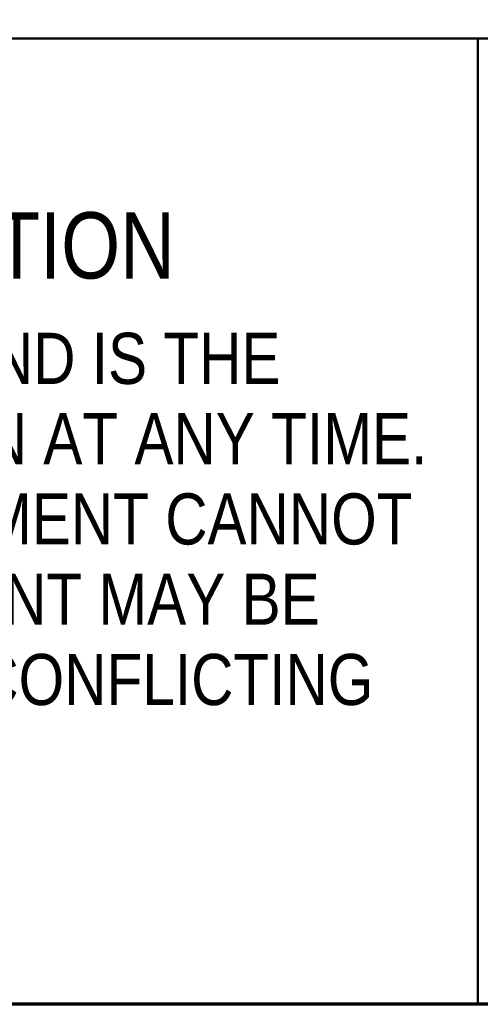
# Model space of a CAD drawing. Header units: inches. Extents: x 0.1 to 16.9, y 0.4 to 10.6.
# Tile 4 of 25: x 12.136 to 12.622, y 0.62 to 1.66. Entities that reach past the tile are written whole.
import ezdxf

# ---------------------------------------------------------------- set-up
doc = ezdxf.new("R2010")
doc.units = ezdxf.units.IN
doc.header["$MEASUREMENT"] = 0
doc.layers.add('Border (ANSI)', color=7, linetype='Continuous', lineweight=70)
doc.layers.add('Title (ANSI)', color=7, linetype='Continuous', lineweight=50)
doc.styles.add('Note Text (ANSI)', font='tahoma.ttf')
doc.styles.add('Text Style107', font='arialbd.ttf')
doc.styles.add('Text Style109', font='arialbd.ttf')
doc.styles.add('Text Style47', font='ARIALN.TTF')
doc.styles.add('Text Style50', font='arial.ttf')
doc.styles.add('Text Style55', font='arial.ttf')
doc.styles.add('Text Style59', font='arial.ttf')

# ---------------------------------------------------------------- blocks, each defined once
blk = doc.blocks.new('Borders Default Border')
at = {"layer": 'Border (ANSI)', "flags": 128}
blk.add_lwpolyline([(0.38, 0.62), (0.38, 10.38), (16.62, 10.38), (16.62, 0.62), (0.38, 0.62)], dxfattribs=at)
blk = doc.blocks.new('Title Blocks ICD TITLE BLOCK MM CUSTOMER')
at = {"layer": 'Title (ANSI)'}
for p, q in [((3.2614, 8.212), (11.2564, 8.212)), ((7.2614, 8.212), (7.2614, 7.1921)), ((11.2614, 7.1921), (3.2614, 7.1921))]:
    blk.add_line(p, q, dxfattribs=at)
at = {"layer": 'Title (ANSI)', "insert": (5.2422, 7.9931), "char_height": 0.07, "attachment_point": 5, "style": 'Note Text (ANSI)'}
blk.add_mtext('\\fArial Narrow|b0|i0;\\H0.0700;NOTICE TO PERSONS RECEIVING THIS DOCUMENT AND/OR TECHNICAL INFORMATION', dxfattribs=at)
at = {"layer": 'Title (ANSI)', "insert": (5.2662, 7.9013), "char_height": 0.054, "attachment_point": 2, "line_spacing_factor": 0.941891, "style": 'Note Text (ANSI)'}
blk.add_mtext('\\fArial Narrow|b0|i0;\\H0.0540;THIS DOCUMENT, INCLUDING THE DRAWING AND INFORMATION CONTAINED THEREON, IS CONFIDENTIAL AND IS THE \\PEXCLUSIVE PROPERTY OF EATON CORPORATION, AND IS MERELY ON LOAN AND SUBJECT TO RECALL BY EATON AT ANY TIME.\\PBY TAKING POSSESSION OF THIS DOCUMENT, THE RECIPIENT ACKNOWLEDGES AND AGREES THAT THIS DOCUMENT CANNOT\\PBE USED IN ANY MANNER ADVERSE TO THE INTERESTS OF EATON AND THAT NO PORTION OF THIS DOCUMENT MAY BE\\PCOPIED OR OTHERWISE REPRODUCED WITHOUT THE PRIOR WRITTEN CONSENT OF EATON. IN THE CASE OF CONFLICTING\\PCONTRACTUAL PROVISIONS, THIS NOTICE SHALL GOVERN THE STATUS OF THIS DOCUMENT.', dxfattribs=at)
at = {"layer": 'Title (ANSI)'}
for tag, p, height, style in [('<TITLE_1>_001', (3.6263, 8.3375), 0.09, 'Text Style50'), ('DESIGNER_001', (8.7791, 8.3294), 0.09, 'Text Style50'), ('<DRAWN_DATE>_001', (10.5606, 8.3294), 0.09, 'Text Style50'), ('<PART_NUMBER>_001', (8.8179, 7.9147), 0.24, 'Text Style109'), ('Sheet_Size_001', (7.3651, 7.9055), 0.13, 'Text Style55'), ('<REVISION_NUMBER>_001', (10.7717, 7.8528), 0.18, 'Text Style107'), ('COPYRIGHT_YEAR_001', (4.6229, 7.2707), 0.07, 'Text Style47'), ('Sheet_Number_001', (10.8001, 7.2619), 0.08, 'Text Style59'), ('Number_of_sheets_001', (11.097, 7.2619), 0.08, 'Text Style59'), ('<SCALE>_001', (9.8254, 7.2503), 0.08, 'Text Style59')]:
    blk.add_attdef(tag, p, '', height=height, dxfattribs=dict(at, style=style))

msp = doc.modelspace()

# ---------------------------------------------------------------- block references
for name, p in [('Borders Default Border', (0, 0)), ('Title Blocks ICD TITLE BLOCK MM CUSTOMER', (5.3586, -6.5721))]:
    msp.add_blockref(name, p)

doc.saveas('drawing.dxf')
